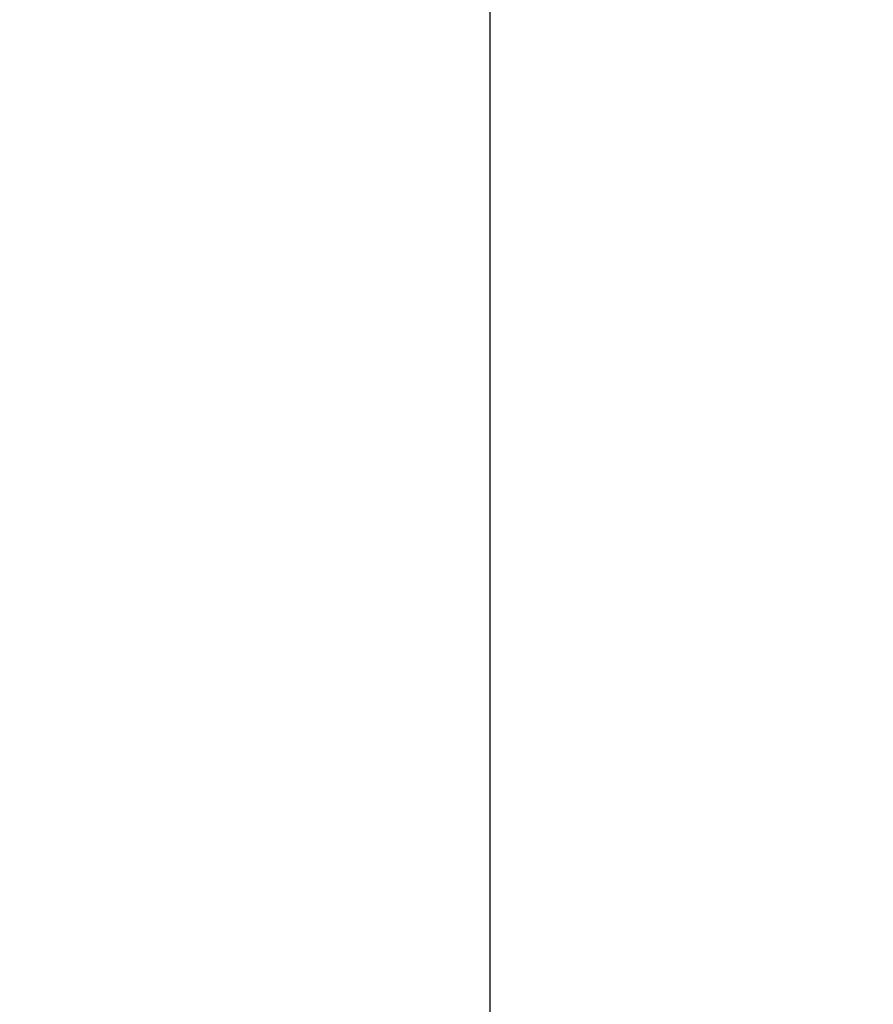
# Model space of a CAD drawing. Header units: millimetres. Extents: x -429 to 420, y -314 to 480.
# Tile 116 of 143: x 261.33 to 268.01, y 121.56 to 129.27. Entities that reach past the tile are written whole.
import ezdxf

# ---------------------------------------------------------------- set-up
doc = ezdxf.new("R2010")
doc.units = ezdxf.units.MM
doc.header["$MEASUREMENT"] = 0
doc.layers.add('Layer 1', color=7, linetype='Continuous')

msp = doc.modelspace()

# ---------------------------------------------------------------- linework, layer by layer
at = {"layer": 'Layer 1', "color": 7, "lineweight": 25}
msp.add_open_spline([(265.0128, 156.5663), (265.0128, 156.5663), (253.0129, 156.5663), (253.0129, 156.5663), (253.0129, 156.5663), (253.0129, 156.5663), (253.0129, 159.5661), (253.0129, 159.5661), (253.0129, 159.5661), (253.0129, 159.5661), (238.0129, 159.5661), (238.0129, 159.5661), (238.0129, 159.5661), (238.0129, 159.5661), (238.0129, 156.5663), (238.0129, 156.5663), (238.0129, 156.5663), (238.0129, 156.5663), (226.013, 156.5663), (226.013, 156.5663), (226.013, 156.5663), (226.013, 156.5663), (226.013, 144.5661), (226.013, 144.5661), (226.013, 144.5661), (226.013, 144.5661), (223.0129, 144.5661), (223.0129, 144.5661), (223.0129, 144.5661), (223.0129, 144.5661), (223.0129, 129.5661), (223.0129, 129.5661), (223.0129, 129.5661), (223.0129, 129.5661), (226.013, 129.5661), (226.013, 129.5661), (226.013, 129.5661), (226.013, 129.5661), (226.013, 117.5662), (226.013, 117.5662), (226.013, 117.5662), (226.013, 117.5662), (238.0129, 117.5662), (238.0129, 117.5662), (238.0129, 117.5662), (238.0129, 117.5662), (238.0129, 114.5663), (238.0129, 114.5663), (238.0129, 114.5663), (238.0129, 114.5663), (253.0129, 114.5663), (253.0129, 114.5663), (253.0129, 114.5663), (253.0129, 114.5663), (253.0129, 117.5662), (253.0129, 117.5662), (253.0129, 117.5662), (253.0129, 117.5662), (265.0128, 117.5662), (265.0128, 117.5662), (265.0128, 117.5662), (265.0128, 117.5662), (265.0128, 129.5661), (265.0128, 129.5661), (265.0128, 129.5661), (265.0128, 129.5661), (268.013, 129.5661), (268.013, 129.5661), (268.013, 129.5661), (268.013, 129.5661), (268.013, 144.5661), (268.013, 144.5661), (268.013, 144.5661), (268.013, 144.5661), (265.0128, 144.5661), (265.0128, 144.5661), (265.0128, 144.5661), (265.0128, 144.5661), (265.0128, 156.5663), (265.0128, 156.5663)], degree=3, knots=[0, 0, 0, 0, 0.047619, 0.047619, 0.047619, 0.047619, 0.095238, 0.095238, 0.095238, 0.095238, 0.142857, 0.142857, 0.142857, 0.142857, 0.190476, 0.190476, 0.190476, 0.190476, 0.238095, 0.238095, 0.238095, 0.238095, 0.285714, 0.285714, 0.285714, 0.285714, 0.333333, 0.333333, 0.333333, 0.333333, 0.380952, 0.380952, 0.380952, 0.380952, 0.428571, 0.428571, 0.428571, 0.428571, 0.47619, 0.47619, 0.47619, 0.47619, 0.52381, 0.52381, 0.52381, 0.52381, 0.571429, 0.571429, 0.571429, 0.571429, 0.619048, 0.619048, 0.619048, 0.619048, 0.666667, 0.666667, 0.666667, 0.666667, 0.714286, 0.714286, 0.714286, 0.714286, 0.761905, 0.761905, 0.761905, 0.761905, 0.809524, 0.809524, 0.809524, 0.809524, 0.857143, 0.857143, 0.857143, 0.857143, 0.904762, 0.904762, 0.904762, 0.904762, 1, 1, 1, 1], dxfattribs=at)

doc.saveas('drawing.dxf')
